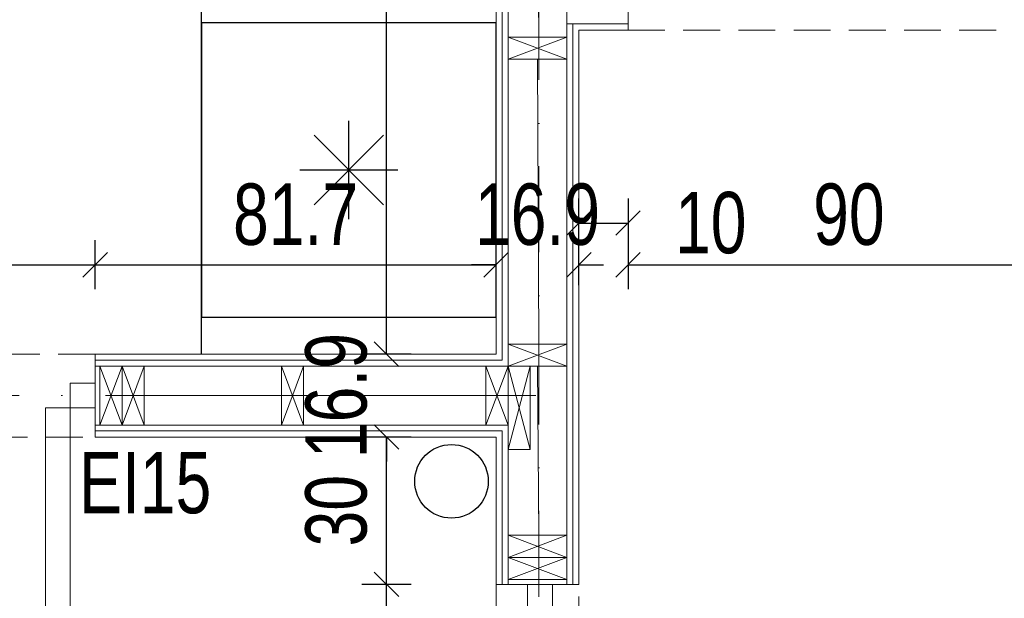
# Model space of a CAD drawing. Header units: inches. Extents: x 0 to 77643, y -44170 to 0.
# Tile 130 of 159: x 72331 to 72531, y -38147 to -38029. Entities that reach past the tile are written whole.
import ezdxf

# ---------------------------------------------------------------- set-up
doc = ezdxf.new("R2010")
doc.units = ezdxf.units.IN
doc.header["$MEASUREMENT"] = 0
doc.linetypes.add('DASHDOT', pattern=[1, 0.5, -0.25, 0, -0.25])
doc.linetypes.add('HIDDEN', pattern=[0.375, 0.25, -0.125])
doc.layers.get('0').update_dxf_attribs({"lineweight": 0})
doc.layers.get('Defpoints').update_dxf_attribs({"lineweight": 0})
doc.layers.add('--ppoż', color=1, linetype='Continuous')
for name, color, linetype, lineweight in [('A8d-opisy konstrukcji', 5, 'Continuous', 0), ('p--drzwi', 125, 'Continuous', 0), ('p--konst-słupy', 3, 'Continuous', 20), ('p--kuchnia', 11, 'Continuous', 25), ('p--ocieplenie w.wew.', 53, 'Continuous', 0), ('p--osie konstr', 1, 'DASHDOT', 15), ('p--podciąg', 61, 'Continuous', 0), ('p--płyta GK', 2, 'Continuous', 0), ('p--wymiary-1-50', 5, 'Continuous', 0), ('p--ściana GK', 62, 'Continuous', 0), ('p--ściana szkielet', 3, 'Continuous', 0)]:
    doc.layers.add(name, color=color, linetype=linetype, lineweight=lineweight)
doc.styles.add('1-50', font='arial.ttf', dxfattribs={"width": 0.75, "height": 12.5})
doc.styles.get("Standard").update_dxf_attribs({"font": 'arial.ttf', "width": 0.75})
doc.linetypes.add('BATTING', pattern='A,0.0001,-0.1,[134,ltypeshp.shx,S=0.1,R=0,X=-0.1,Y=0],-0.2,[134,ltypeshp.shx,S=0.1,R=180,X=0.1,Y=0],-0.1', length=0.4001)
doc.dimstyles.new('1-50', dxfattribs={"dimtxt": 12.5, "dimasz": 5, "dimexe": 5, "dimexo": 5, "dimgap": 0.09, "dimtad": 0, "dimdsep": 46, "dimtxsty": '1-50', "dimblk": 'OBLIQUE', "dimcen": 0.09, "dimadec": 0, "dimazin": 0, "dimtfac": 1, "dimtdec": 4, "dimtix": 1, "dimtofl": 0, "dimtmove": 2, "dimatfit": 3, "dimldrblk": 'OBLIQUE', "dimfxl": 5, "dimfxlon": 1, "dimtvp": 0.8, "dimtolj": 1, "dimtzin": 0, "dimarcsym": 0})

# ---------------------------------------------------------------- blocks, each defined once
blk = doc.blocks.new('FRIDGE_65_86')
at = {"color": 0, "linetype": 'Continuous'}
for p, q in [((0.6, 0.6), (0, 0.6)), ((0, 0.6), (0, 0)), ((0.6, 0), (0.6, 0.6)), ((0.3, 0.2), (0.3, 0.4)), ((0.229289, 0.229289), (0.370711, 0.370711)), ((0.229289, 0.370711), (0.370711, 0.229289)), ((0.2, 0.3), (0.4, 0.3)), ((0, 0), (0.6, 0))]:
    blk.add_line(p, q, dxfattribs=at)
blk = doc.blocks.new('drzwi-90-100')
for p, q in [((10.1, 87.38), (5.05, 87.38)), ((5.05, 87.38), (5.05, 2.53)), ((10.1, 2.53), (10.1, 87.38)), ((5.05, 2.53), (0, 2.53)), ((0, 2.53), (0, -2.53)), ((5.05, -2.53), (5.05, 2.53)), ((5.05, 2.53), (10.1, 2.53)), ((100, 2.53), (94.95, 2.53)), ((94.95, 2.53), (94.95, -2.53)), ((100, -2.53), (100, 2.53)), ((0, -2.53), (5.05, -2.53)), ((94.95, -2.53), (100, -2.53))]:
    blk.add_line(p, q)
blk.add_arc((10.8, 3.23), 84.15, 359.5233, 90.4767)
blk = doc.blocks.new('_OBLIQUE')
at = {"color": 0, "linetype": 'ByBlock', "lineweight": -2}
for p, q in [((-0.5, -0.5), (0.5, 0.5)), ((0, 0), (0, 0))]:
    blk.add_line(p, q, dxfattribs=at)
blk = doc.blocks.new('*D1900')
at = {"layer": 'Defpoints', "color": 0}
for p in [(72444.62, -38105.97), (72914.83, -38105.97), (72909.83, -38367.32)]:
    blk.add_point(p, dxfattribs=at)
at = {"layer": 'p--wymiary-1-50', "color": 0, "linetype": 'Continuous', "lineweight": -2}
for p, q in [((72909.83, -38105.97), (72919.83, -38105.97)), ((72914.83, -38367.32), (72914.83, -38105.97)), ((72914.83, -38367.32), (72919.83, -38367.32))]:
    blk.add_line(p, q, dxfattribs=at)
at = {"layer": 'p--wymiary-1-50', "color": 0, "lineweight": -2, "xscale": 5, "yscale": 5, "zscale": 5}
for p, rotation in [((72914.83, -38105.97), 90), ((72914.83, -38367.32), 270)]:
    blk.add_blockref('_OBLIQUE', p, dxfattribs=dict(at, rotation=rotation))
at = {"layer": 'p--wymiary-1-50', "color": 0, "linetype": 'Continuous', "ltscale": 12, "insert": (72904.62, -38236.65), "char_height": 12.5, "attachment_point": 5, "rotation": 90, "style": '1-50'}
blk.add_mtext('\\A1;261.35', dxfattribs=at)
blk = doc.blocks.new('*D1919')
at = {"layer": 'Defpoints', "color": 0}
for p in [(72346.02, -38079.32), (72246.02, -38097.52), (72346.02, -38097.52)]:
    blk.add_point(p, dxfattribs=at)
at = {"layer": 'p--wymiary-1-50', "color": 0, "linetype": 'Continuous', "lineweight": -2}
for p, q in [((72246.02, -38084.32), (72246.02, -38074.32)), ((72346.02, -38084.32), (72346.02, -38074.32)), ((72246.02, -38079.32), (72346.02, -38079.32))]:
    blk.add_line(p, q, dxfattribs=at)
at = {"layer": 'p--wymiary-1-50', "color": 0, "lineweight": -2, "xscale": 5, "yscale": 5, "zscale": 5, "rotation": 180}
blk.add_blockref('_OBLIQUE', (72246.02, -38079.32), dxfattribs=at)
at = {"layer": 'p--wymiary-1-50', "color": 0, "lineweight": -2, "xscale": 5, "yscale": 5, "zscale": 5}
blk.add_blockref('_OBLIQUE', (72346.02, -38079.32), dxfattribs=at)
at = {"layer": 'p--wymiary-1-50', "color": 0, "linetype": 'Continuous', "ltscale": 12, "insert": (72296.02, -38069.11), "char_height": 12.5, "attachment_point": 5, "style": '1-50'}
blk.add_mtext('\\A1;100', dxfattribs=at)
blk = doc.blocks.new('*D1920')
at = {"layer": 'Defpoints', "color": 0}
for p in [(72427.72, -38079.32), (72346.02, -38097.52), (72427.72, -38097.52)]:
    blk.add_point(p, dxfattribs=at)
at = {"layer": 'p--wymiary-1-50', "color": 0, "linetype": 'Continuous', "lineweight": -2}
for p, q in [((72346.02, -38084.32), (72346.02, -38074.32)), ((72427.72, -38084.32), (72427.72, -38074.32)), ((72346.02, -38079.32), (72427.72, -38079.32))]:
    blk.add_line(p, q, dxfattribs=at)
at = {"layer": 'p--wymiary-1-50', "color": 0, "lineweight": -2, "xscale": 5, "yscale": 5, "zscale": 5, "rotation": 180}
blk.add_blockref('_OBLIQUE', (72346.02, -38079.32), dxfattribs=at)
at = {"layer": 'p--wymiary-1-50', "color": 0, "lineweight": -2, "xscale": 5, "yscale": 5, "zscale": 5}
blk.add_blockref('_OBLIQUE', (72427.72, -38079.32), dxfattribs=at)
at = {"layer": 'p--wymiary-1-50', "color": 0, "linetype": 'Continuous', "ltscale": 12, "insert": (72386.87, -38069.11), "char_height": 12.5, "attachment_point": 5, "style": '1-50'}
blk.add_mtext('\\A1;81.7', dxfattribs=at)
blk = doc.blocks.new('*D1921')
at = {"layer": 'Defpoints', "color": 0}
for p in [(72444.62, -38079.32), (72444.62, -38088.47), (72427.72, -38097.52)]:
    blk.add_point(p, dxfattribs=at)
at = {"layer": 'p--wymiary-1-50', "color": 0, "linetype": 'Continuous', "lineweight": -2}
for p, q in [((72427.72, -38084.32), (72427.72, -38074.32)), ((72444.62, -38083.47), (72444.62, -38074.32)), ((72427.72, -38079.32), (72422.72, -38079.32)), ((72444.62, -38079.32), (72449.62, -38079.32))]:
    blk.add_line(p, q, dxfattribs=at)
at = {"layer": 'p--wymiary-1-50', "color": 0, "lineweight": -2, "xscale": 5, "yscale": 5, "zscale": 5}
blk.add_blockref('_OBLIQUE', (72427.72, -38079.32), dxfattribs=at)
at = {"layer": 'p--wymiary-1-50', "color": 0, "lineweight": -2, "xscale": 5, "yscale": 5, "zscale": 5, "rotation": 180}
blk.add_blockref('_OBLIQUE', (72444.62, -38079.32), dxfattribs=at)
at = {"layer": 'p--wymiary-1-50', "color": 0, "linetype": 'Continuous', "ltscale": 12, "insert": (72436.17, -38069.11), "char_height": 12.5, "attachment_point": 5, "style": '1-50'}
blk.add_mtext('\\A1;16.9', dxfattribs=at)
blk = doc.blocks.new('*D1922')
at = {"layer": 'Defpoints', "color": 0}
for p in [(72454.62, -38031.52), (72454.62, -38070.83), (72444.62, -38088.47)]:
    blk.add_point(p, dxfattribs=at)
at = {"layer": 'p--wymiary-1-50', "color": 0, "linetype": 'Continuous', "lineweight": -2}
for p, q in [((72444.62, -38075.83), (72444.62, -38065.83)), ((72454.62, -38065.83), (72454.62, -38075.83)), ((72444.62, -38070.83), (72454.62, -38070.83))]:
    blk.add_line(p, q, dxfattribs=at)
at = {"layer": 'p--wymiary-1-50', "color": 0, "lineweight": -2, "xscale": 5, "yscale": 5, "zscale": 5, "rotation": 180}
blk.add_blockref('_OBLIQUE', (72444.62, -38070.83), dxfattribs=at)
at = {"layer": 'p--wymiary-1-50', "color": 0, "lineweight": -2, "xscale": 5, "yscale": 5, "zscale": 5}
blk.add_blockref('_OBLIQUE', (72454.62, -38070.83), dxfattribs=at)
at = {"layer": 'p--wymiary-1-50', "color": 0, "linetype": 'Continuous', "ltscale": 12, "insert": (72471.47, -38070.83), "char_height": 12.5, "attachment_point": 5, "style": '1-50'}
blk.add_mtext('\\A1;10', dxfattribs=at)
blk = doc.blocks.new('*D1923')
at = {"layer": 'Defpoints', "color": 0}
for p in [(72454.62, -38031.52), (72544.62, -38031.52), (72544.62, -38079.32)]:
    blk.add_point(p, dxfattribs=at)
at = {"layer": 'p--wymiary-1-50', "color": 0, "linetype": 'Continuous', "lineweight": -2}
for p, q in [((72454.62, -38074.32), (72454.62, -38084.32)), ((72544.62, -38074.32), (72544.62, -38084.32)), ((72454.62, -38079.32), (72544.62, -38079.32))]:
    blk.add_line(p, q, dxfattribs=at)
at = {"layer": 'p--wymiary-1-50', "color": 0, "lineweight": -2, "xscale": 5, "yscale": 5, "zscale": 5, "rotation": 180}
blk.add_blockref('_OBLIQUE', (72454.62, -38079.32), dxfattribs=at)
at = {"layer": 'p--wymiary-1-50', "color": 0, "lineweight": -2, "xscale": 5, "yscale": 5, "zscale": 5}
blk.add_blockref('_OBLIQUE', (72544.62, -38079.32), dxfattribs=at)
at = {"layer": 'p--wymiary-1-50', "color": 0, "linetype": 'Continuous', "ltscale": 12, "insert": (72499.62, -38069.11), "char_height": 12.5, "attachment_point": 5, "style": '1-50'}
blk.add_mtext('\\A1;90', dxfattribs=at)
blk = doc.blocks.new('*D1937')
at = {"layer": 'Defpoints', "color": 0}
for p in [(72405.4, -38144.42), (72427.72, -38144.42), (72427.72, -38244.42)]:
    blk.add_point(p, dxfattribs=at)
at = {"layer": 'p--wymiary-1-50', "color": 0, "linetype": 'Continuous', "lineweight": -2}
for p, q in [((72410.4, -38144.42), (72400.4, -38144.42)), ((72405.4, -38244.42), (72405.4, -38144.42)), ((72410.4, -38244.42), (72400.4, -38244.42))]:
    blk.add_line(p, q, dxfattribs=at)
at = {"layer": 'p--wymiary-1-50', "color": 0, "lineweight": -2, "xscale": 5, "yscale": 5, "zscale": 5}
for p, rotation in [((72405.4, -38144.42), 90), ((72405.4, -38244.42), 270)]:
    blk.add_blockref('_OBLIQUE', p, dxfattribs=dict(at, rotation=rotation))
at = {"layer": 'p--wymiary-1-50', "color": 0, "linetype": 'Continuous', "ltscale": 12, "insert": (72395.19, -38194.42), "char_height": 12.5, "attachment_point": 5, "rotation": 90, "style": '1-50'}
blk.add_mtext('\\A1;100', dxfattribs=at)
blk = doc.blocks.new('*D1938')
at = {"layer": 'Defpoints', "color": 0}
for p in [(72405.4, -38114.42), (72427.72, -38114.42), (72427.72, -38144.42)]:
    blk.add_point(p, dxfattribs=at)
at = {"layer": 'p--wymiary-1-50', "color": 0, "linetype": 'Continuous', "lineweight": -2}
for p, q in [((72410.4, -38114.42), (72400.4, -38114.42)), ((72405.4, -38144.42), (72405.4, -38114.42)), ((72410.4, -38144.42), (72400.4, -38144.42))]:
    blk.add_line(p, q, dxfattribs=at)
at = {"layer": 'p--wymiary-1-50', "color": 0, "lineweight": -2, "xscale": 5, "yscale": 5, "zscale": 5}
for p, rotation in [((72405.4, -38114.42), 90), ((72405.4, -38144.42), 270)]:
    blk.add_blockref('_OBLIQUE', p, dxfattribs=dict(at, rotation=rotation))
at = {"layer": 'p--wymiary-1-50', "color": 0, "linetype": 'Continuous', "ltscale": 12, "insert": (72395.19, -38129.42), "char_height": 12.5, "attachment_point": 5, "rotation": 90, "style": '1-50'}
blk.add_mtext('\\A1;30', dxfattribs=at)
blk = doc.blocks.new('*D1939')
at = {"layer": 'Defpoints', "color": 0}
for p in [(72405.4, -38097.52), (72427.72, -38097.52), (72427.72, -38114.42)]:
    blk.add_point(p, dxfattribs=at)
at = {"layer": 'p--wymiary-1-50', "color": 0, "linetype": 'Continuous', "lineweight": -2}
for p, q in [((72405.4, -38097.52), (72405.4, -38092.52)), ((72410.4, -38097.52), (72400.4, -38097.52)), ((72410.4, -38114.42), (72400.4, -38114.42)), ((72405.4, -38114.42), (72405.4, -38119.42))]:
    blk.add_line(p, q, dxfattribs=at)
at = {"layer": 'p--wymiary-1-50', "color": 0, "lineweight": -2, "xscale": 5, "yscale": 5, "zscale": 5}
for p, rotation in [((72405.4, -38097.52), 270), ((72405.4, -38114.42), 90)]:
    blk.add_blockref('_OBLIQUE', p, dxfattribs=dict(at, rotation=rotation))
at = {"layer": 'p--wymiary-1-50', "color": 0, "linetype": 'Continuous', "ltscale": 12, "insert": (72395.19, -38105.97), "char_height": 12.5, "attachment_point": 5, "rotation": 90, "style": '1-50'}
blk.add_mtext('\\A1;16.9', dxfattribs=at)
blk = doc.blocks.new('*D1940')
at = {"layer": 'Defpoints', "color": 0}
for p in [(72405.4, -37857.02), (72428.97, -37857.02), (72427.72, -38097.52)]:
    blk.add_point(p, dxfattribs=at)
at = {"layer": 'p--wymiary-1-50', "color": 0, "linetype": 'Continuous', "lineweight": -2}
for p, q in [((72410.4, -37857.02), (72400.4, -37857.02)), ((72405.4, -38097.52), (72405.4, -37857.02)), ((72410.4, -38097.52), (72400.4, -38097.52))]:
    blk.add_line(p, q, dxfattribs=at)
at = {"layer": 'p--wymiary-1-50', "color": 0, "lineweight": -2, "xscale": 5, "yscale": 5, "zscale": 5}
for p, rotation in [((72405.4, -37857.02), 90), ((72405.4, -38097.52), 270)]:
    blk.add_blockref('_OBLIQUE', p, dxfattribs=dict(at, rotation=rotation))
at = {"layer": 'p--wymiary-1-50', "color": 0, "linetype": 'Continuous', "ltscale": 12, "insert": (72395.19, -37977.27), "char_height": 12.5, "attachment_point": 5, "rotation": 90, "style": '1-50'}
blk.add_mtext('\\A1;240.5', dxfattribs=at)
blk = doc.blocks.new('*D1972')
at = {"layer": 'Defpoints', "color": 0}
for p in [(72878.44, -37844.82), (72914.83, -37844.82), (72436.42, -38105.97)]:
    blk.add_point(p, dxfattribs=at)
at = {"layer": 'p--wymiary-1-50', "color": 0, "linetype": 'Continuous', "lineweight": -2}
for p, q in [((72909.83, -37844.82), (72919.83, -37844.82)), ((72914.83, -38105.97), (72914.83, -37844.82)), ((72909.83, -38105.97), (72919.83, -38105.97))]:
    blk.add_line(p, q, dxfattribs=at)
at = {"layer": 'p--wymiary-1-50', "color": 0, "lineweight": -2, "xscale": 5, "yscale": 5, "zscale": 5}
for p, rotation in [((72914.83, -37844.82), 90), ((72914.83, -38105.97), 270)]:
    blk.add_blockref('_OBLIQUE', p, dxfattribs=dict(at, rotation=rotation))
at = {"layer": 'p--wymiary-1-50', "color": 0, "linetype": 'Continuous', "ltscale": 12, "insert": (72904.62, -37975.4), "char_height": 12.5, "attachment_point": 5, "rotation": 90, "style": '1-50'}
blk.add_mtext('\\A1;261.15', dxfattribs=at)
blk = doc.blocks.new('ukł.słupów')
for p, q in [((810.1, 459.6), (798.1, 464.1)), ((810.1, 464.1), (798.1, 459.6)), ((810.1, 397.1), (798.1, 401.6)), ((810.1, 401.6), (798.1, 397.1)), ((719.45, 397.1), (714.95, 385.1)), ((714.95, 397.1), (719.45, 385.1)), ((723.95, 397.1), (719.45, 385.1)), ((719.45, 397.1), (723.95, 385.1)), ((756.45, 397.1), (751.95, 385.1)), ((751.95, 397.1), (756.45, 385.1)), ((798.1, 397.1), (793.6, 385.1)), ((793.6, 397.1), (798.1, 385.1)), ((802.6, 397.1), (798.1, 380.1)), ((798.1, 397.1), (802.6, 380.1)), ((810.1, 358.15), (798.1, 362.65)), ((810.1, 362.65), (798.1, 358.15)), ((810.1, 353.65), (798.1, 358.15)), ((810.1, 358.15), (798.1, 353.65))]:
    blk.add_line(p, q)
at = {"color": 4, "ltscale": 35}
blk.add_line((714.95, 397.1), (714.95, 385.1), dxfattribs=at)
for points in [[(810.1, 464.1), (798.1, 464.1), (798.1, 459.6), (810.1, 459.6)], [(810.1, 401.6), (798.1, 401.6), (798.1, 397.1), (810.1, 397.1)], [(714.95, 397.1), (714.95, 385.1), (719.45, 385.1), (719.45, 397.1)], [(719.45, 397.1), (719.45, 385.1), (723.95, 385.1), (723.95, 397.1)], [(751.95, 397.1), (751.95, 385.1), (756.45, 385.1), (756.45, 397.1)], [(793.6, 397.1), (793.6, 385.1), (798.1, 385.1), (798.1, 397.1)], [(798.1, 397.1), (798.1, 380.1), (802.6, 380.1), (802.6, 397.1)], [(810.1, 362.65), (798.1, 362.65), (798.1, 358.15), (810.1, 358.15)], [(810.1, 358.15), (798.1, 358.15), (798.1, 353.65), (810.1, 353.65)]]:
    blk.add_lwpolyline(points, close=True)

msp = doc.modelspace()

# ---------------------------------------------------------------- linework, layer by layer
at = {"layer": '--ppoż', "lineweight": 30}
msp.add_circle((72418.64313, -38123.43284), 7.5, dxfattribs=at)
at = {"layer": 'p--kuchnia', "linetype": 'Continuous', "ltscale": 35}
msp.add_line((72367.72132, -38097.52054), (72367.72132, -37857.02054), dxfattribs=at)
at = {"layer": 'p--ocieplenie w.wew.', "linetype": 'BATTING', "ltscale": 12}
for p, q in [((72436.17132, -37974.97054), (72436.42132, -38032.97054)), ((72436.17132, -38037.47054), (72436.42132, -38095.47054)), ((72436.17132, -38099.97054), (72436.42132, -38134.42054)), ((72384.02132, -38105.97054), (72356.02132, -38105.97054)), ((72384.02132, -38105.97054), (72384.02132, -38105.97054)), ((72425.67132, -38105.97054), (72388.52132, -38105.97054))]:
    msp.add_line(p, q, dxfattribs=at)
at = {"layer": 'p--osie konstr', "linetype": 'DASHDOT', "ltscale": 35}
for p, q in [((72436.42132, -38357.57054), (72436.42132, -37773.87054)), ((71997.12132, -38105.97054), (72444.62132, -38105.97054))]:
    msp.add_line(p, q, dxfattribs=at)
at = {"layer": 'p--podciąg', "linetype": 'HIDDEN', "ltscale": 30}
for p, q in [((72454.62132, -38031.52054), (72544.62132, -38031.52054)), ((72346.02132, -38097.52054), (72246.02132, -38097.52054)), ((72246.02132, -38114.42054), (72346.02132, -38114.42054)), ((72427.72132, -38144.42054), (72427.72132, -38244.42054)), ((72444.62132, -38244.42054), (72444.62132, -38144.42054))]:
    msp.add_line(p, q, dxfattribs=at)
at = {"layer": 'p--płyta GK', "ltscale": 35}
for p, q in [((72428.97132, -38098.77054), (72428.97132, -37855.77054)), ((72427.72132, -38097.52054), (72427.72132, -37862.52054)), ((72443.37132, -38144.42054), (72443.37132, -38030.27054)), ((72444.62132, -38144.42054), (72444.62132, -38031.52054)), ((72346.02132, -38097.52054), (72427.72132, -38097.52054)), ((72346.02132, -38098.77054), (72428.97132, -38098.77054)), ((72346.02132, -38113.17054), (72428.97132, -38113.17054)), ((72346.02132, -38114.42054), (72427.72132, -38114.42054)), ((72427.72132, -38144.42054), (72427.72132, -38114.42054)), ((72428.97132, -38144.42054), (72428.97132, -38113.17054))]:
    msp.add_line(p, q, dxfattribs=at)
at = {"layer": 'p--ściana GK', "ltscale": 35}
for p, q in [((72454.62132, -38022.02054), (72454.62132, -38031.52054)), ((72454.62132, -38030.27054), (72442.17132, -38030.27054)), ((72454.62132, -38031.52054), (72444.62132, -38031.52054))]:
    msp.add_line(p, q, dxfattribs=at)
at = {"layer": 'p--ściana szkielet', "ltscale": 35}
for p, q in [((72430.17132, -38144.42054), (72430.17132, -37854.57054)), ((72442.17132, -38144.42054), (72442.17132, -37854.57054)), ((72346.02132, -38097.52054), (72346.02132, -38114.42054)), ((72346.02132, -38099.97054), (72430.17132, -38099.97054)), ((72346.02132, -38111.97054), (72430.17132, -38111.97054)), ((72427.72132, -38144.42054), (72444.62132, -38144.42054))]:
    msp.add_line(p, q, dxfattribs=at)

# ---------------------------------------------------------------- block references
at = {"layer": 'p--drzwi'}
for p, rotation in [((72346.02132, -38105.97054), 180), ((72436.67132, -38144.42054), 270)]:
    msp.add_blockref('drzwi-90-100', p, dxfattribs=dict(at, rotation=rotation))
at = {"layer": 'p--konst-słupy'}
msp.add_blockref('ukł.słupów', (71632.07132, -38497.07054), dxfattribs=at)
at = {"layer": 'p--kuchnia', "linetype": 'Continuous', "ltscale": 35, "xscale": 100, "yscale": 100, "zscale": 100, "rotation": 360}
msp.add_blockref('FRIDGE_65_86', (72367.72132, -38090.02054), dxfattribs=at)

# ---------------------------------------------------------------- texts
at = {"layer": 'A8d-opisy konstrukcji', "insert": (72342.76394, -38130.12443), "char_height": 12.5, "width": 207.4159655, "attachment_point": 7}
msp.add_mtext('EI15', dxfattribs=at)

# ---------------------------------------------------------------- dimensions: what is measured, and where the dimension line sits
at = {"layer": 'p--wymiary-1-50', "linetype": 'Continuous'}
dim = msp.add_linear_dim(base=(72914.83014, -37844.82054), p1=(72436.42132, -38105.97054), p2=(72878.43789, -37844.82054), angle=90, dimstyle='1-50', override={"dimtxt": 12.5}, dxfattribs=at)
dim.commit()
dim.dimension.update_dxf_attribs({"geometry": '*D1972', "text_midpoint": (72904.62014, -37975.39554)})
for base, p1, p2, picture, middle in [((72405.40278, -37857.02054), (72427.72132, -38097.52054), (72428.97132, -37857.02054), '*D1940', (72395.19278, -37977.27054)), ((72405.40278, -38097.52054), (72427.72132, -38114.42054), (72427.72132, -38097.52054), '*D1939', (72395.19278, -38105.97054)), ((72914.83014, -38105.97054), (72909.83014, -38367.32054), (72444.62132, -38105.97054), '*D1900', (72904.62014, -38236.64554)), ((72405.40278, -38114.42054), (72427.72132, -38144.42054), (72427.72132, -38114.42054), '*D1938', (72395.19278, -38129.42054)), ((72405.40278, -38144.42054), (72427.72132, -38244.42054), (72427.72132, -38144.42054), '*D1937', (72395.19278, -38194.42054))]:
    dim = msp.add_linear_dim(base=base, p1=p1, p2=p2, angle=90, dimstyle='1-50', dxfattribs=at)
    dim.commit()
    dim.dimension.update_dxf_attribs({"geometry": picture, "text_midpoint": middle})
dim = msp.add_linear_dim(base=(72454.62132, -38070.82947), p1=(72444.62132, -38088.47054), p2=(72454.62132, -38031.52054), dimstyle='1-50', dxfattribs=at)
dim.commit()
dim.dimension.update_dxf_attribs({"geometry": '*D1922', "text_midpoint": (72471.46757, -38070.82947), "dimtype": 160})
for base, p1, p2, picture, middle in [((72544.62132, -38079.31567), (72454.62132, -38031.52054), (72544.62132, -38031.52054), '*D1923', (72499.62132, -38069.10567)), ((72346.02132, -38079.31567), (72246.02132, -38097.52054), (72346.02132, -38097.52054), '*D1919', (72296.02132, -38069.10567)), ((72427.72132, -38079.31567), (72346.02132, -38097.52054), (72427.72132, -38097.52054), '*D1920', (72386.87132, -38069.10567)), ((72444.62132, -38079.31567), (72427.72132, -38097.52054), (72444.62132, -38088.47054), '*D1921', (72436.17132, -38069.10567))]:
    dim = msp.add_linear_dim(base=base, p1=p1, p2=p2, dimstyle='1-50', dxfattribs=at)
    dim.commit()
    dim.dimension.update_dxf_attribs({"geometry": picture, "text_midpoint": middle})

doc.saveas('drawing.dxf')
